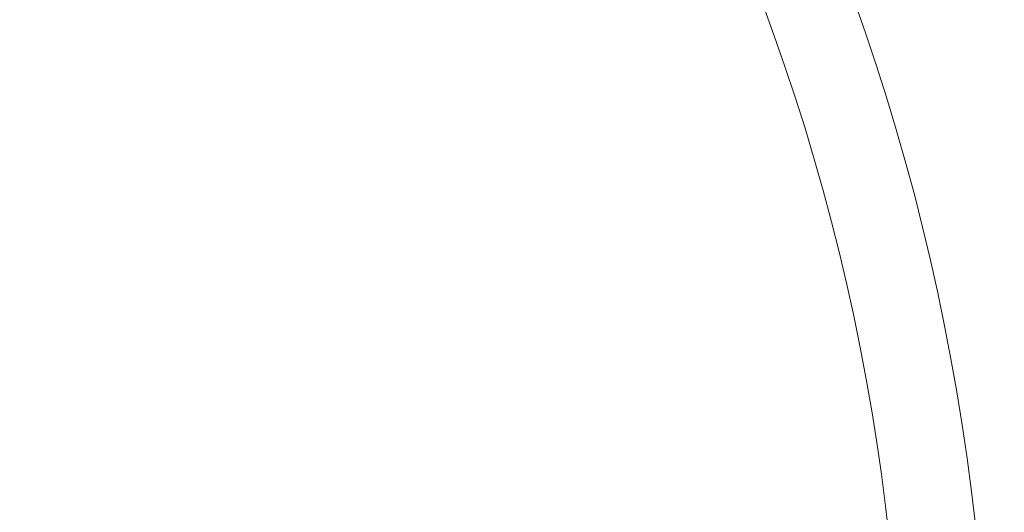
# Model space of a CAD drawing. Header units: millimetres. Extents: x 25 to 1460, y 35 to 806.
# Tile 16 of 46: x 313 to 381, y 621 to 655. Entities that reach past the tile are written whole.
import ezdxf

# ---------------------------------------------------------------- set-up
doc = ezdxf.new("R2010")
doc.units = ezdxf.units.MM
doc.layers.add('1', color=7, linetype='Continuous', true_color=0xffffff)

msp = doc.modelspace()

# ---------------------------------------------------------------- linework, layer by layer
at = {"layer": '1', "color": 155, "linetype": 'Continuous', "lineweight": 18}
for radius in [191, 177.917, 173.281]:
    msp.add_circle((222.46, 602.654), radius, dxfattribs=at)
for radius, start, end in [(157.803, 275.78031, 24.10625), (151.776, 276.03, 23.93438)]:
    msp.add_arc((222.46, 602.654), radius, start, end, dxfattribs=at)

doc.saveas('drawing.dxf')
